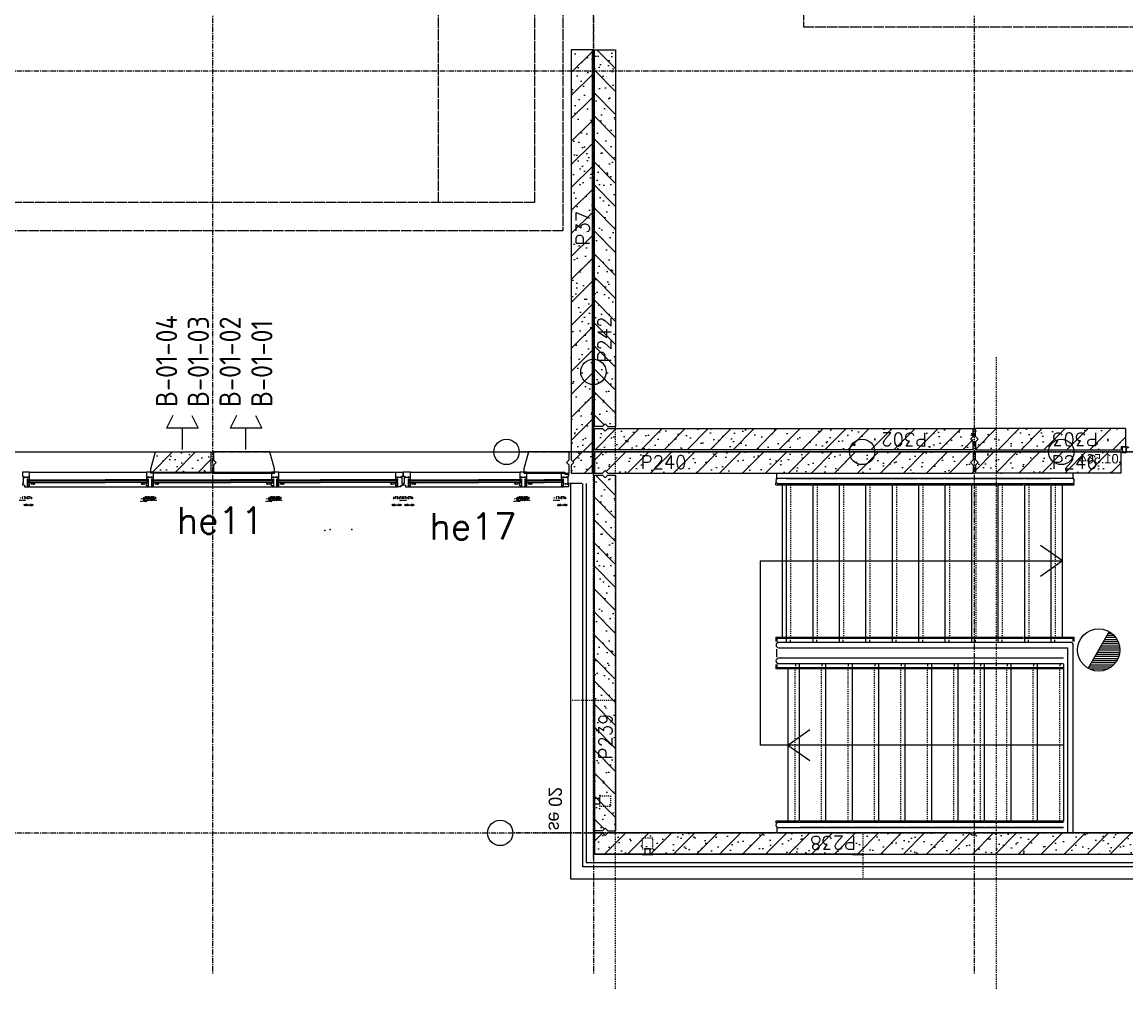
# Model space of a CAD drawing. Extents: x 0 to 1189, y 0 to 841.
# Tile 27 of 44: x 586 to 691, y 127 to 218. Entities that reach past the tile are written whole.
import ezdxf

# ---------------------------------------------------------------- set-up
doc = ezdxf.new("R2010")
doc.units = 0
doc.header["$PDSIZE"] = 2
for name, pattern in [('AUSGEZOGEN', [0]), ('B0304', [6, 5, -0.5, 0, -0.5]), ('B0402', [9.375, 6.25, -3.125]), ('DASHDOT', [25.4, 12.7, -6.35, 0, -6.35]), ('E0001', [1, 1, 0]), ('HIDDEN', [0.375, 0.25, -0.125]), ('HIDDENX2', [0.75, 0.5, -0.25])]:
    doc.linetypes.add(name, pattern=pattern)
doc.layers.get('0').update_dxf_attribs({"linetype": 'CONTINUOUS'})
for name, color, linetype in [('AB$1A---_ATTRIB', 9, 'CONTINUOUS'), ('AL$1A---_ALGEMEEN', 9, 'CONTINUOUS'), ('AT$1A---_TEKSTK', 15, 'CONTINUOUS'), ('EL65----_BEVEILIGING', 2, 'CONTINUOUS'), ('GOTEN', 3, 'CONTINUOUS'), ('STRAMIEN', 1, 'CONTINUOUS'), ('VITELCODERING', 5, 'CONTINUOUS'), ('VITELDATA', 1, 'CONTINUOUS')]:
    doc.layers.add(name, color=color, linetype=linetype)
doc.styles.add('GBB_ISOP', font='b-gbp3.shx')
doc.styles.add('GBB_ISOT', font='b-gbt3.shx')
doc.styles.add('ROMANS', font='romans.shx', dxfattribs={"height": 300})
doc.styles.get("Standard").update_dxf_attribs({"font": 'ISO'})

# ---------------------------------------------------------------- blocks, each defined once
blk = doc.blocks.new('$DAT003')
for p, q in [((3.2, 0.9), (2, 1.5)), ((2, -1.5), (2, 1.5)), ((0, 0), (2, 0)), ((3.2, -0.9), (2, -1.5))]:
    blk.add_line(p, q)
blk = doc.blocks.new('-AAFKE3')
at = {"layer": 'AL$1A---_ALGEMEEN', "color": 15, "ltscale": 2}
blk.add_lwpolyline([(0, 125), (25, 100), (0, 75)], dxfattribs=at)
blk = doc.blocks.new('-GLASA')
at = {"layer": 'AL$1A---_ALGEMEEN', "color": 15, "ltscale": 2}
for p, q in [((5, 27), (407, 27)), ((5, 27), (5, 3)), ((5, 22), (407, 22)), ((5, 7), (407, 7)), ((5, 3), (407, 3)), ((13, 22), (13, 7))]:
    blk.add_line(p, q, dxfattribs=at)
at = {"layer": 'AL$1A---_ALGEMEEN', "color": 15}
for p, q in [((17, 30), (21, 27)), ((17, 0), (21, 3))]:
    blk.add_line(p, q, dxfattribs=at)
at = {"layer": 'AL$1A---_ALGEMEEN', "color": 15, "ltscale": 2}
blk.add_lwpolyline([(5, 3), (0, 3), (5, 27), (0, 27), (5, 3)], dxfattribs=at)
at = {"layer": 'AL$1A---_ALGEMEEN'}
for p in [(0, 30), (0, 0)]:
    blk.add_point(p, dxfattribs=at)
blk = doc.blocks.new('01564')
at = {"layer": 'AL$1A---_ALGEMEEN', "color": 15, "linetype": 'AUSGEZOGEN'}
for p, q in [((0, 1.5), (0, 48.5)), ((1.5, 50), (38.5, 50)), ((1.5, 1.5), (1.5, 48.5)), ((1.5, 48.5), (38.5, 48.5)), ((40, 1.5), (1.5, 1.5)), ((58.5, 0), (1.5, 0)), ((38.5, 48.5), (38.5, 3)), ((40, 48.5), (40, 3)), ((40, 3), (58.5, 3)), ((58.5, 1.5), (40, 1.5))]:
    blk.add_line(p, q, dxfattribs=at)
for centre, start, end in [((1.5, 48.5), 90, 180), ((1.5, 1.5), 180, 270), ((38.5, 48.5), 0, 90), ((40, 3), 180, 270), ((58.5, 1.5), 0, 90), ((58.5, 1.5), 270, 0)]:
    blk.add_arc(centre, 1.5, start, end, dxfattribs=at)
blk = doc.blocks.new('XREF_B-A3-II-114')
at = {"layer": 'AL$1A---_ALGEMEEN', "ltscale": 2}
h = blk.add_hatch(dxfattribs=at)
h.set_pattern_fill('PREFB', color=8, scale=8, angle=180, style=0)
h.set_pattern_definition([(225, (75283.26, 29996.29), (108.6116, -108.6116), []), (197, (75283.26, 29996.29), (-41.26, -127.7242), [0, -130.56, -73.92, 0, -107.52]), (228, (75283.26, 29996.29), (29.465, -129.875), [0, -129.28, 0, -131.84, 0, -106.24]), (251, (75283.26, 29996.29), (76.6585, -107.621), [0, -128, 0, -768, -105.28])])
h.paths.add_polyline_path([(75263, 33596), (75063, 33596), (75063, 29721), (75088, 29696), (75063, 29671), (75063, 29596), (75263, 29596)])
at = {"layer": 'AL$1A---_ALGEMEEN'}
h = blk.add_hatch(dxfattribs=at)
h.set_pattern_fill('PREFB', color=8, scale=8, angle=270, style=0)
h.set_pattern_definition([(315, (75273.26, 33396.29), (108.6116, 108.6116), []), (287, (75273.26, 33396.29), (127.724, -41.26), [0, -130.56, -73.92, 0, -107.52]), (318, (75273.26, 33396.29), (129.875, 29.465), [0, -129.28, 0, -131.84, 0, -106.24]), (341, (75273.26, 33396.29), (107.621, 76.6585), [0, -128, 0, -768, -105.28])])
h.paths.add_polyline_path([(75283, 33596), (75283, 30036), (75358, 30036), (75383, 30061), (75408, 30036), (75483, 30036), (75483, 33596)])
h = blk.add_hatch(dxfattribs=at)
h.set_pattern_fill('PREFB', color=8, scale=8, angle=180, style=0)
h.set_pattern_definition([(225, (78873.26, 29796.29), (108.6116, -108.6116), []), (197, (78873.26, 29796.29), (-41.26, -127.7242), [0, -130.56, -73.92, 0, -107.52]), (228, (78873.26, 29796.29), (29.465, -129.875), [0, -129.28, 0, -131.84, 0, -106.24]), (251, (78873.26, 29796.29), (76.6585, -107.621), [0, -128, 0, -768, -105.28])])
h.paths.add_polyline_path([(78863, 29816), (75283, 29816), (75283, 30016), (75358, 30016), (75383, 29991), (75408, 30016), (78863, 30016)])
h = blk.add_hatch(dxfattribs=at)
h.set_pattern_fill('PREFB', color=8, scale=8, angle=360, style=0)
h.set_pattern_definition([(45, (82701.26, 29816.29), (-108.6116, 108.6116), []), (17, (82701.26, 29816.29), (41.26, 127.7242), [0, -130.56, -73.92, 0, -107.52]), (48, (82701.26, 29816.29), (-29.465, 129.875), [0, -129.28, 0, -131.84, 0, -106.24]), (71, (82701.26, 29816.29), (-76.6585, 107.621), [0, -128, 0, -768, -105.28])])
h.paths.add_polyline_path([(82605, 29896), (82648, 29896), (82648, 29816), (82723, 29816), (82748, 29841), (82773, 29816), (83005, 29816), (83005, 30016), (82605, 30016)])
h.paths.add_polyline_path([(78883, 29891), (78883, 29816), (80260, 29816), (80260, 29896), (80303, 29896), (80303, 30016), (78883, 30016), (78883, 29941), (78908, 29916)])
at = {"layer": 'AL$1A---_ALGEMEEN', "ltscale": 2}
h = blk.add_hatch(dxfattribs=at)
h.set_pattern_fill('PREFB', color=8, scale=8, angle=180, style=0)
h.set_pattern_definition([(225, (64473.26, 29796.29), (108.6116, -108.6116), []), (197, (64473.26, 29796.29), (-41.26, -127.7242), [0, -130.56, -73.92, 0, -107.52]), (228, (64473.26, 29796.29), (29.465, -129.875), [0, -129.28, 0, -131.84, 0, -106.24]), (251, (64473.26, 29796.29), (76.6585, -107.6209), [0, -128, 0, -768, -105.28])])
h.paths.add_polyline_path([(71658, 29796), (71133, 29796), (71090, 29636), (71090, 29596), (71658, 29596)])
h.paths.add_polyline_path([(68220, 29796), (67926, 29796), (67883, 29636), (67883, 29596), (68263, 29596), (68263, 29636)])
h.paths.add_polyline_path([(65013, 29796), (64488, 29796), (64488, 29596), (65056, 29596), (65056, 29636)])
at = {"layer": 'AL$1A---_ALGEMEEN'}
h = blk.add_hatch(dxfattribs=at)
h.set_pattern_fill('PREFB', color=8, scale=8, angle=180, style=0)
h.set_pattern_definition([(225, (75273.26, 29796.29), (108.6116, -108.6116), []), (197, (75273.26, 29796.29), (-41.26, -127.7242), [0, -130.56, -73.92, 0, -107.52]), (228, (75273.26, 29796.29), (29.465, -129.875), [0, -129.28, 0, -131.84, 0, -106.24]), (251, (75273.26, 29796.29), (76.6585, -107.621), [0, -128, 0, -768, -105.28])])
h.paths.add_polyline_path([(78863, 29796), (75283, 29796), (75283, 29596), (75358, 29596), (75383, 29621), (75408, 29596), (78863, 29596), (78863, 29671), (78838, 29696), (78863, 29721)])
h = blk.add_hatch(dxfattribs=at)
h.set_pattern_fill('PREFB', color=8, scale=8, angle=180, style=0)
h.set_pattern_definition([(225, (79187.26, 29796.29), (108.612, -108.612), []), (197, (79187.26, 29796.29), (-41.26, -127.724), [0, -130.56, -73.92, 0, -107.52]), (228, (79187.26, 29796.29), (29.465, -129.875), [0, -129.28, 0, -131.84, 0, -106.24]), (251, (79187.26, 29796.29), (76.659, -107.621), [0, -128, 0, -768, -105.28])])
h.paths.add_polyline_path([(80260, 29716), (80260, 29796), (78883, 29796), (78883, 29721), (78908, 29696), (78883, 29671), (78883, 29596), (80260, 29596)])
at = {"layer": 'AL$1A---_ALGEMEEN', "ltscale": 2}
h = blk.add_hatch(dxfattribs=at)
h.set_pattern_fill('PREFB', color=8, scale=8, angle=270, style=0)
h.set_pattern_definition([(315, (75273.26, 29796.29), (108.6116, 108.6116), []), (287, (75273.26, 29796.29), (127.7242, -41.26), [0, -130.56, -73.92, 0, -107.52]), (318, (75273.26, 29796.29), (129.875, 29.465), [0, -129.28, 0, -131.84, 0, -106.24]), (341, (75273.26, 29796.29), (107.621, 76.6585), [0, -128, 0, -768, -105.28])])
h.paths.add_polyline_path([(75358, 29576), (75283, 29576), (75283, 26216), (75358, 26216), (75383, 26241), (75408, 26216), (75483, 26216), (75483, 29576), (75408, 29576), (75383, 29551)])
at = {"layer": 'AL$1A---_ALGEMEEN', "linetype": 'Continuous', "ltscale": 2}
h = blk.add_hatch(dxfattribs=at)
h.set_pattern_fill('PREFB', color=8, scale=8, angle=360, style=0)
h.set_pattern_definition([(45, (75273.26, 26196.29), (-108.6116, 108.6116), []), (17, (75273.26, 26196.29), (41.26, 127.7242), [0, -130.56, -73.92, 0, -107.52]), (48, (75273.26, 26196.29), (-29.465, 129.875), [0, -129.28, 0, -131.84, 0, -106.24]), (71, (75273.26, 26196.29), (-76.6585, 107.6209), [0, -128, 0, -768, -105.28])])
h.paths.add_polyline_path([(75283, 25996), (82738, 25996), (82738, 26071), (82713, 26096), (82738, 26121), (82738, 26196), (78893, 26196), (78873, 26176), (78853, 26176), (78833, 26196), (75408, 26196), (75383, 26171), (75358, 26196), (75283, 26196)])
at = {"layer": 'AL$1A---_ALGEMEEN', "color": 8, "linetype": 'DASHDOT', "ltscale": 0.5}
for p, q in [((75273, 29552), (75273, 34607)), ((75273, 25952), (75273, 30432)), ((79539, 29796), (74572, 29796)), ((75239, 29796), (79575, 29796)), ((77718, 29796), (83413, 29796)), ((83628, 29796), (77933, 29796)), ((78833, 26196), (74512, 26196)), ((83089, 26196), (78893, 26196))]:
    blk.add_line(p, q, dxfattribs=at)
at = {"layer": 'AL$1A---_ALGEMEEN', "color": 8, "linetype": 'Continuous', "ltscale": 2}
for p, q in [((75263, 33596), (75063, 33596)), ((75063, 33596), (75063, 29721)), ((75263, 29596), (75263, 33596)), ((71090, 29636), (71133, 29796)), ((71133, 29796), (71658, 29796)), ((71658, 29796), (71658, 29596)), ((72216, 29796), (71683, 29796)), ((71683, 29796), (71683, 29721)), ((72259, 29636), (72216, 29796)), ((74659, 29796), (74616, 29636)), ((75043, 29796), (74659, 29796)), ((75043, 29721), (75043, 29796)), ((71090, 29596), (71090, 29636)), ((71683, 29671), (71683, 29596)), ((72259, 29596), (72259, 29636)), ((74616, 29636), (74616, 29596)), ((75043, 29596), (75043, 29671)), ((75063, 29721), (75088, 29696)), ((75088, 29696), (75063, 29671)), ((75063, 29671), (75063, 29596)), ((71658, 29596), (71090, 29596)), ((71683, 29596), (72259, 29596)), ((74616, 29596), (75043, 29596)), ((75063, 29596), (75263, 29596))]:
    blk.add_line(p, q, dxfattribs=at)
at = {"layer": 'AL$1A---_ALGEMEEN', "color": 8, "linetype": 'Continuous'}
for p, q in [((75283, 30036), (75283, 33596)), ((75283, 33596), (75483, 33596)), ((75483, 33596), (75483, 30036)), ((75358, 30036), (75383, 30061)), ((75383, 30061), (75408, 30036)), ((75358, 30036), (75283, 30036)), ((75283, 30016), (75358, 30016)), ((75283, 29816), (75283, 30016)), ((75383, 29991), (75358, 30016)), ((75408, 30016), (75383, 29991)), ((75408, 30036), (75483, 30036)), ((75408, 30016), (78863, 30016)), ((78863, 29941), (78863, 30016)), ((80303, 30016), (78883, 30016)), ((78883, 29941), (78883, 30016)), ((80303, 30016), (80303, 29846)), ((78838, 29916), (78863, 29941)), ((78863, 29891), (78838, 29916)), ((78863, 29816), (78863, 29891)), ((78908, 29916), (78883, 29941)), ((78883, 29891), (78908, 29916)), ((78883, 29891), (78883, 29816)), ((80260, 29846), (80303, 29846)), ((80260, 29846), (80260, 29816)), ((78863, 29816), (75283, 29816)), ((78863, 29796), (75283, 29796)), ((75283, 29796), (75283, 29596)), ((78863, 29796), (78863, 29721)), ((78883, 29816), (80260, 29816)), ((78883, 29796), (80260, 29796)), ((78883, 29721), (78883, 29796)), ((80260, 29716), (80260, 29796)), ((78863, 29721), (78838, 29696)), ((78838, 29696), (78863, 29671)), ((78863, 29671), (78863, 29596)), ((78883, 29721), (78908, 29696)), ((78908, 29696), (78883, 29671)), ((78883, 29671), (78883, 29596)), ((80260, 29596), (80260, 29716)), ((80260, 29716), (80260, 29716)), ((75283, 29596), (75358, 29596)), ((75283, 26216), (75283, 29576)), ((75283, 29576), (75358, 29576)), ((75383, 29621), (75358, 29596)), ((75383, 29551), (75358, 29576)), ((75408, 29596), (75383, 29621)), ((75408, 29576), (75383, 29551)), ((75408, 29596), (78863, 29596)), ((75408, 29576), (75483, 29576)), ((75483, 29576), (75483, 26216)), ((80260, 29596), (78883, 29596)), ((75358, 26216), (75283, 26216)), ((75358, 26216), (75383, 26241)), ((75383, 26241), (75408, 26216)), ((75408, 26216), (75483, 26216)), ((78853, 26176), (78833, 26196)), ((78893, 26196), (78873, 26176)), ((78873, 26176), (78853, 26176))]:
    blk.add_line(p, q, dxfattribs=at)
at = {"layer": 'AL$1A---_ALGEMEEN', "color": 8, "linetype": 'DASHDOT'}
for p, q in [((75483, 24722), (75483, 30694)), ((79083, 24722), (79083, 30694)), ((74717, 29796), (83705, 29796)), ((74717, 26196), (83705, 26196))]:
    blk.add_line(p, q, dxfattribs=at)
at = {"layer": 'AL$1A---_ALGEMEEN', "color": 8, "ltscale": 2}
for p, q in [((64488, 29796), (71658, 29796)), ((72217, 29796), (74659, 29796)), ((69943, 29606), (69876, 29606)), ((69876, 29606), (69876, 29566)), ((69876, 29566), (69885, 29566)), ((69885, 29566), (69885, 29497)), ((69926, 29467), (69926, 29534)), ((69926, 29534), (69943, 29534)), ((69943, 29606), (71048, 29606)), ((69943, 29534), (69943, 29606)), ((70332, 29531), (70658, 29531)), ((70332, 29526), (70658, 29526)), ((71115, 29606), (71048, 29606)), ((71048, 29606), (71048, 29576)), ((71048, 29576), (71048, 29534)), ((71048, 29534), (71065, 29534)), ((71065, 29534), (71065, 29467)), ((71098, 29534), (71115, 29534)), ((71098, 29467), (71098, 29534)), ((71115, 29606), (72232, 29606)), ((71115, 29534), (71115, 29606)), ((71504, 29531), (71842, 29531)), ((71504, 29526), (71842, 29526)), ((72299, 29606), (72232, 29606)), ((72232, 29606), (72232, 29576)), ((72232, 29576), (72232, 29534)), ((72232, 29534), (72249, 29534)), ((72249, 29534), (72249, 29467)), ((72282, 29534), (72299, 29534)), ((72282, 29467), (72282, 29534)), ((72299, 29606), (73405, 29606)), ((72299, 29534), (72299, 29606)), ((73015, 29531), (72689, 29531)), ((73015, 29526), (72689, 29526)), ((73405, 29534), (73405, 29606)), ((73405, 29606), (73472, 29606)), ((73422, 29534), (73405, 29534)), ((73422, 29467), (73422, 29534)), ((73472, 29566), (73463, 29566)), ((73463, 29566), (73463, 29497)), ((73472, 29606), (73472, 29566)), ((73543, 29606), (73476, 29606)), ((73476, 29606), (73476, 29566)), ((73476, 29566), (73485, 29566)), ((73485, 29566), (73485, 29497)), ((73526, 29467), (73526, 29534)), ((73526, 29534), (73543, 29534)), ((73543, 29606), (74577, 29606)), ((73543, 29534), (73543, 29606)), ((73932, 29531), (74187, 29531)), ((73932, 29526), (74187, 29526)), ((74644, 29606), (74577, 29606)), ((74577, 29606), (74577, 29576)), ((74577, 29576), (74577, 29534)), ((74577, 29534), (74594, 29534)), ((74594, 29534), (74594, 29467)), ((74627, 29534), (74644, 29534)), ((74627, 29467), (74627, 29534)), ((74632, 29531), (74808, 29531)), ((74632, 29531), (74632, 29507)), ((74632, 29526), (74808, 29526)), ((74640, 29526), (74640, 29511)), ((74644, 29606), (74972, 29606)), ((74644, 29534), (74644, 29606)), ((74984, 29531), (74808, 29531)), ((74984, 29526), (74808, 29526)), ((74976, 29526), (74976, 29511)), ((74984, 29531), (74984, 29507)), ((69885, 29497), (69876, 29497)), ((69876, 29497), (69876, 29482)), ((69896, 29482), (69876, 29482)), ((69896, 29482), (69896, 29467)), ((69896, 29467), (69926, 29467)), ((69926, 29467), (71065, 29467)), ((70332, 29511), (70658, 29511)), ((70332, 29507), (70658, 29507)), ((71065, 29467), (71091, 29467)), ((71091, 29467), (71091, 29467)), ((71091, 29467), (71098, 29467)), ((71098, 29467), (72249, 29467)), ((71504, 29511), (71842, 29511)), ((71504, 29507), (71842, 29507)), ((72249, 29467), (72275, 29467)), ((72275, 29467), (72275, 29467)), ((72275, 29467), (72282, 29467)), ((72282, 29467), (73422, 29467)), ((73015, 29511), (72689, 29511)), ((73015, 29507), (72689, 29507)), ((73452, 29467), (73422, 29467)), ((73452, 29482), (73452, 29467)), ((73452, 29482), (73472, 29482)), ((73463, 29497), (73472, 29497)), ((73472, 29497), (73472, 29482)), ((73485, 29497), (73476, 29497)), ((73476, 29497), (73476, 29482)), ((73496, 29482), (73476, 29482)), ((73496, 29482), (73496, 29467)), ((73496, 29467), (73526, 29467)), ((73526, 29467), (74594, 29467)), ((73932, 29511), (74187, 29511)), ((73932, 29507), (74187, 29507)), ((74594, 29467), (74620, 29467)), ((74620, 29467), (74620, 29467)), ((74620, 29467), (74627, 29467)), ((74627, 29467), (74989, 29467)), ((74632, 29511), (74808, 29511)), ((74632, 29507), (74808, 29507)), ((74984, 29511), (74808, 29511)), ((74984, 29507), (74808, 29507)), ((75163, 29497), (75048, 29497)), ((75058, 29497), (75058, 25761)), ((75173, 25876), (75173, 29497)), ((75203, 29497), (75203, 25916)), ((75278, 27346), (75278, 27446)), ((75278, 27446), (75283, 27446)), ((75283, 27446), (75283, 27346)), ((75283, 27346), (75278, 27346)), ((75278, 27346), (75278, 25991)), ((75283, 27346), (75283, 25996)), ((75283, 26546), (75278, 26546)), ((75278, 26546), (75278, 26446)), ((75283, 26446), (75283, 26546)), ((75333, 26521), (75283, 26521)), ((75283, 26521), (75283, 26471)), ((75333, 26471), (75333, 26521)), ((75278, 26446), (75283, 26446)), ((75283, 26471), (75333, 26471)), ((77722, 25991), (75278, 25991)), ((77722, 25996), (75283, 25996)), ((75833, 25996), (75733, 25996)), ((75733, 25996), (75733, 25991)), ((75733, 25991), (75833, 25991)), ((75808, 26046), (75758, 26046)), ((75758, 26046), (75758, 25996)), ((75808, 25996), (75808, 26046)), ((75833, 25991), (75833, 25996)), ((77822, 25996), (77722, 25996)), ((77722, 25996), (77722, 25991)), ((77722, 25991), (77822, 25991)), ((77822, 25991), (77822, 25996)), ((87206, 25876), (75173, 25876)), ((75203, 25916), (87205, 25916)), ((75058, 25761), (87206, 25761))]:
    blk.add_line(p, q, dxfattribs=at)
at = {"layer": 'AL$1A---_ALGEMEEN', "color": 8}
for p, q in [((74644, 29534), (74648, 29531)), ((74972, 29534), (74967, 29531)), ((76998, 29546), (77008, 29546)), ((77008, 29546), (77008, 29596)), ((79793, 29546), (77023, 29546)), ((77099, 29546), (77339, 29546)), ((77349, 29546), (77589, 29546)), ((77599, 29546), (77839, 29546)), ((77849, 29546), (78089, 29546)), ((78099, 29546), (78339, 29546)), ((78349, 29546), (78589, 29546)), ((78599, 29546), (78839, 29546)), ((78849, 29546), (79089, 29546)), ((79099, 29546), (79339, 29546)), ((79349, 29546), (79589, 29546)), ((79808, 29546), (79808, 29596)), ((79808, 29546), (79818, 29546)), ((74644, 29504), (74648, 29507)), ((74972, 29504), (74967, 29507)), ((76998, 29486), (76998, 29504)), ((76998, 29486), (77089, 29486)), ((77023, 29496), (79793, 29496)), ((77061, 28046), (77061, 29486)), ((77099, 29496), (77339, 29496)), ((77099, 28006), (77099, 29486)), ((77099, 28006), (77099, 29486)), ((77099, 29486), (77339, 29486)), ((77349, 29496), (77589, 29496)), ((77349, 28006), (77349, 29486)), ((77349, 29486), (77589, 29486)), ((77599, 29496), (77839, 29496)), ((77599, 28006), (77599, 29486)), ((77599, 29486), (77839, 29486)), ((77849, 29496), (78089, 29496)), ((77849, 28006), (77849, 29486)), ((77849, 29486), (78089, 29486)), ((78099, 29496), (78339, 29496)), ((78099, 28006), (78099, 29486)), ((78099, 29486), (78339, 29486)), ((78349, 29496), (78589, 29496)), ((78349, 28006), (78349, 29486)), ((78349, 29486), (78589, 29486)), ((78599, 29496), (78839, 29496)), ((78599, 28006), (78599, 29486)), ((78599, 29486), (78839, 29486)), ((78849, 29496), (79089, 29496)), ((78849, 28006), (78849, 29486)), ((78849, 29486), (79089, 29486)), ((79099, 29496), (79339, 29496)), ((79099, 28006), (79099, 29486)), ((79099, 29486), (79339, 29486)), ((79349, 29496), (79589, 29496)), ((79349, 28006), (79349, 29486)), ((79349, 29486), (79589, 29486)), ((79599, 28006), (79599, 29486)), ((79599, 29486), (79818, 29486)), ((79705, 28046), (79705, 29486)), ((79818, 29486), (79818, 29496)), ((79705, 28766), (79498, 28912)), ((76849, 28766), (79705, 28766)), ((76849, 28766), (76849, 27026)), ((79705, 28766), (79498, 28620)), ((76998, 28046), (77089, 28046)), ((76998, 28046), (76998, 28006)), ((77008, 28036), (77089, 28036)), ((77008, 28036), (77008, 28006)), ((79783, 27996), (77024, 27996)), ((77099, 28046), (77339, 28046)), ((77099, 28036), (77339, 28036)), ((77349, 28046), (77589, 28046)), ((77349, 28036), (77589, 28036)), ((77599, 28046), (77839, 28046)), ((77599, 28036), (77839, 28036)), ((77849, 28046), (78089, 28046)), ((77849, 28036), (78089, 28036)), ((78099, 28046), (78339, 28046)), ((78099, 28036), (78339, 28036)), ((78349, 28046), (78589, 28046)), ((78349, 28036), (78589, 28036)), ((78599, 28046), (78839, 28046)), ((78599, 28036), (78839, 28036)), ((78849, 28046), (79089, 28046)), ((78849, 28036), (79089, 28036)), ((79099, 28046), (79339, 28046)), ((79099, 28036), (79339, 28036)), ((79349, 28046), (79589, 28046)), ((79349, 28036), (79589, 28036)), ((79599, 28046), (79818, 28046)), ((79599, 28036), (79808, 28036)), ((79808, 28006), (79808, 28036)), ((79808, 26196), (79808, 27971)), ((79818, 28006), (79818, 28046)), ((77008, 27856), (77008, 27933)), ((77024, 27946), (79758, 27946)), ((79758, 26196), (79758, 27946)), ((76998, 27786), (76998, 27746)), ((77008, 27786), (77008, 27756)), ((77217, 27756), (77008, 27756)), ((79717, 27846), (77023, 27846)), ((77023, 27796), (79717, 27796)), ((77217, 27786), (77217, 26306)), ((77467, 27756), (77227, 27756)), ((77467, 27786), (77467, 26306)), ((77717, 27756), (77477, 27756)), ((77717, 27786), (77717, 26306)), ((77967, 27756), (77727, 27756)), ((77967, 27786), (77967, 26306)), ((78217, 27756), (77977, 27756)), ((78217, 27786), (78217, 26306)), ((78467, 27756), (78227, 27756)), ((78467, 27786), (78467, 26306)), ((78717, 27756), (78477, 27756)), ((78717, 27786), (78717, 26306)), ((78967, 27756), (78727, 27756)), ((78967, 27786), (78967, 26306)), ((79217, 27756), (78977, 27756)), ((79217, 27786), (79217, 26306)), ((79467, 27756), (79227, 27756)), ((79467, 27786), (79467, 26306)), ((79717, 27756), (79477, 27756)), ((79717, 27786), (79717, 26306)), ((79717, 27786), (79717, 26306)), ((77217, 27746), (76998, 27746)), ((77111, 27746), (77111, 26306)), ((77467, 27746), (77227, 27746)), ((77717, 27746), (77477, 27746)), ((77967, 27746), (77727, 27746)), ((78217, 27746), (77977, 27746)), ((78467, 27746), (78227, 27746)), ((78717, 27746), (78477, 27746)), ((78967, 27746), (78727, 27746)), ((79217, 27746), (78977, 27746)), ((79467, 27746), (79227, 27746)), ((79717, 27746), (79477, 27746)), ((77111, 27026), (77318, 27172)), ((77680, 27026), (76849, 27026)), ((79717, 27026), (77111, 27026)), ((77111, 27026), (77318, 26880)), ((77217, 26306), (76998, 26306)), ((76998, 26306), (76998, 26290)), ((79717, 26296), (77023, 26296)), ((77467, 26306), (77227, 26306)), ((77467, 26296), (77227, 26296)), ((77717, 26306), (77477, 26306)), ((77717, 26296), (77477, 26296)), ((77967, 26306), (77727, 26306)), ((77967, 26296), (77727, 26296)), ((78217, 26306), (77977, 26306)), ((78217, 26296), (77977, 26296)), ((78467, 26306), (78227, 26306)), ((78467, 26296), (78227, 26296)), ((78717, 26306), (78477, 26306)), ((78717, 26296), (78477, 26296)), ((78967, 26306), (78727, 26306)), ((78967, 26296), (78727, 26296)), ((79217, 26306), (78977, 26306)), ((79217, 26296), (78977, 26296)), ((79467, 26306), (79227, 26306)), ((79467, 26296), (79227, 26296)), ((79717, 26306), (79477, 26306)), ((79717, 26296), (79477, 26296)), ((77008, 26246), (77008, 26196)), ((77008, 26246), (77008, 26196)), ((77023, 26246), (79717, 26246)), ((77467, 26246), (77227, 26246)), ((77717, 26246), (77477, 26246)), ((77967, 26246), (77727, 26246)), ((78217, 26246), (77977, 26246)), ((78467, 26246), (78227, 26246)), ((78717, 26246), (78477, 26246)), ((78967, 26246), (78727, 26246)), ((79217, 26246), (78977, 26246)), ((79467, 26246), (79227, 26246)), ((79717, 26246), (79477, 26246))]:
    blk.add_line(p, q, dxfattribs=at)
at = {"layer": 'AL$1A---_ALGEMEEN', "color": 8, "linetype": 'B0402', "ltscale": 0.1}
for p, q in [((77137, 29486), (77137, 28046)), ((77387, 29486), (77387, 28046)), ((77637, 29486), (77637, 28046)), ((77887, 29486), (77887, 28046)), ((78137, 29486), (78137, 28046)), ((78387, 29486), (78387, 28046)), ((78637, 29486), (78637, 28046)), ((78887, 29486), (78887, 28046)), ((79137, 29486), (79137, 28046)), ((79387, 29486), (79387, 28046)), ((79637, 29486), (79637, 28046)), ((77180, 26306), (77180, 27746)), ((77430, 26306), (77430, 27746)), ((77680, 26306), (77680, 27746)), ((77930, 26306), (77930, 27746)), ((78180, 26306), (78180, 27746)), ((78430, 26306), (78430, 27746)), ((78680, 26306), (78680, 27746)), ((78930, 26306), (78930, 27746)), ((79180, 26306), (79180, 27746)), ((79430, 26306), (79430, 27746)), ((79680, 26306), (79680, 27746))]:
    blk.add_line(p, q, dxfattribs=at)
at = {"layer": 'AL$1A---_ALGEMEEN', "color": 8, "linetype": 'B0402', "ltscale": 0.05}
for p, q in [((77135, 28006), (77135, 28046)), ((77385, 28006), (77385, 28046)), ((77635, 28006), (77635, 28046)), ((77885, 28006), (77885, 28046)), ((78135, 28006), (78135, 28046)), ((78385, 28006), (78385, 28046)), ((78635, 28006), (78635, 28046)), ((78885, 28006), (78885, 28046)), ((79135, 28006), (79135, 28046)), ((79385, 28006), (79385, 28046)), ((79635, 28006), (79635, 28046)), ((77182, 27786), (77182, 27746)), ((77432, 27786), (77432, 27746)), ((77682, 27786), (77682, 27746)), ((77932, 27786), (77932, 27746)), ((78182, 27786), (78182, 27746)), ((78432, 27786), (78432, 27746)), ((78682, 27786), (78682, 27746)), ((78932, 27786), (78932, 27746)), ((79182, 27786), (79182, 27746)), ((79432, 27786), (79432, 27746)), ((79682, 27786), (79682, 27746))]:
    blk.add_line(p, q, dxfattribs=at)
at = {"layer": 'AL$1A---_ALGEMEEN', "color": 8, "linetype": 'HIDDENX2'}
for p, q in [((75483, 27446), (75063, 27446)), ((77822, 25776), (77822, 26196))]:
    blk.add_line(p, q, dxfattribs=at)
at = {"layer": 'AL$1A---_ALGEMEEN', "color": 8, "linetype": 'HIDDEN', "ltscale": 0.1}
for p, q in [((75333, 26446), (75333, 26546)), ((75333, 26546), (75433, 26546)), ((75433, 26546), (75433, 26446)), ((75433, 26446), (75333, 26446)), ((75833, 26146), (75733, 26146)), ((75733, 26146), (75733, 26046)), ((75833, 26046), (75833, 26146)), ((75733, 26046), (75833, 26046))]:
    blk.add_line(p, q, dxfattribs=at)
at = {"layer": 'AL$1A---_ALGEMEEN', "color": 8}
for points in [[(79639, 32310), (79639, 32310), (79639, 32310), (79639, 32310), (79639, 32310), (79639, 32310), (79639, 32310)], [(79978, 28217), (79978, 28217), (79978, 28217), (79978, 28217), (79978, 28217), (79978, 28217), (79978, 28217)], [(76839, 27326), (76839, 27326), (76839, 27326), (76839, 27326), (76839, 27326), (76839, 27326), (76839, 27326)]]:
    blk.add_lwpolyline(points, dxfattribs=at)
at = {"layer": 'AL$1A---_ALGEMEEN', "color": 8, "ltscale": 2}
for points in [[(71683, 29671), (71708, 29696), (71683, 29721)], [(75043, 29671), (75018, 29696), (75043, 29721)], [(74632, 29507), (74627, 29507), (74632, 29531), (74627, 29531), (74632, 29507)], [(74984, 29507), (74989, 29507), (74984, 29531), (74989, 29531), (74984, 29507)]]:
    blk.add_lwpolyline(points, dxfattribs=at)
blk.add_lwpolyline([(75039, 29566), (75030, 29566), (75030, 29497), (75039, 29497), (75039, 29467), (74989, 29467), (74989, 29534), (74972, 29534), (74972, 29606), (75002, 29606), (75002, 29586), (75039, 29586)], close=True, dxfattribs=at)
at = {"layer": 'AL$1A---_ALGEMEEN', "color": 8}
for points in [[(69926, 29477), (69943, 29477), (69943, 29504), (69926, 29504)], [(71065, 29477), (71048, 29477), (71048, 29504), (71065, 29504)], [(71098, 29477), (71115, 29477), (71115, 29504), (71098, 29504)], [(72249, 29477), (72232, 29477), (72232, 29504), (72249, 29504)], [(72283, 29477), (72300, 29477), (72300, 29504), (72283, 29504)], [(73422, 29477), (73405, 29477), (73405, 29504), (73422, 29504)], [(73526, 29477), (73543, 29477), (73543, 29504), (73526, 29504)], [(73526, 29477), (73543, 29477), (73543, 29504), (73526, 29504)], [(74594, 29477), (74577, 29477), (74577, 29504), (74594, 29504)], [(74627, 29477), (74644, 29477), (74644, 29504), (74627, 29504)], [(74972, 29477), (74989, 29477), (74989, 29504), (74972, 29504)]]:
    blk.add_lwpolyline(points, close=True, dxfattribs=at)
at = {"layer": 'AL$1A---_ALGEMEEN', "color": 8, "linetype": 'Continuous'}
for points in [[(75358, 26196), (75283, 26196), (75283, 25996), (82738, 25996), (82738, 26071)], [(78833, 26196), (75408, 26196)], [(82738, 26121), (82738, 26196), (78893, 26196)]]:
    blk.add_lwpolyline(points, dxfattribs=at)
at = {"layer": 'AL$1A---_ALGEMEEN', "color": 8, "linetype": 'Continuous', "ltscale": 2}
for centre in [(75273, 30552), (74452, 29796), (77813, 29796), (79695, 29796), (74392, 26196)]:
    blk.add_circle(centre, 120, dxfattribs=at)
at = {"layer": 'AL$1A---_ALGEMEEN', "color": 8}
for centre, start, end in [((77023, 29521), 90, 270), ((79793, 29521), 270, 90), ((77024, 27971), 90, 270), ((79783, 27971), 0, 90), ((77023, 27821), 90, 270), ((77023, 26271), 90, 270)]:
    blk.add_arc(centre, 25, start, end, dxfattribs=at)
at = {"layer": 'AL$1A---_ALGEMEEN', "color": 8, "linetype": 'Continuous', "ltscale": 2}
for p in [(75273, 33396), (75273, 29796), (75273, 29796), (75273, 29796), (75273, 29796), (78873, 29796), (78873, 29796), (78873, 29796), (78873, 29796), (75273, 26196), (75273, 26196), (78863, 26196)]:
    blk.add_point(p, dxfattribs=at)
at = {"layer": 'AL$1A---_ALGEMEEN', "color": 8}
for p in [(74627, 29534), (74627, 29504), (74989, 29504)]:
    blk.add_point(p, dxfattribs=at)
at = {"layer": 'AL$1A---_ALGEMEEN', "color": 8, "ltscale": 2}
for p in [(72735, 29054), (72785, 29064), (72785, 29064), (72990, 29064)]:
    blk.add_point(p, dxfattribs=at)
at = {"layer": 'STRAMIEN', "color": 8, "linetype": 'B0304', "ltscale": 10}
for p, q in [((71673, 85496), (71673, 24869)), ((75273, 85496), (75273, 24869)), ((78873, 85496), (78873, 24869)), ((21023, 33396), (107938, 33396)), ((21023, 29796), (107938, 29796)), ((21023, 26196), (107938, 26196))]:
    blk.add_line(p, q, dxfattribs=at)
at = {"layer": 'AL$1A---_ALGEMEEN', "color": 8, "ltscale": 2, "extrusion": (0, 0, -1), "zscale": -1, "rotation": 180}
blk.add_blockref('01564', (-80270, 29841), dxfattribs=at)
at = {"layer": 'AL$1A---_ALGEMEEN', "color": 8, "ltscale": 2}
for p in [(69926, 29504), (71098, 29504), (72283, 29504), (73526, 29504)]:
    blk.add_blockref('-GLASA', p, dxfattribs=at)
at = {"layer": 'AL$1A---_ALGEMEEN', "color": 8, "ltscale": 2, "xscale": -1}
for p in [(71065, 29504), (72249, 29504), (73422, 29504), (74594, 29504)]:
    blk.add_blockref('-GLASA', p, dxfattribs=at)
at = {"layer": 'AL$1A---_ALGEMEEN', "color": 8, "linetype": 'Continuous', "rotation": 270}
blk.add_blockref('-AAFKE3', (75283, 26196), dxfattribs=at)
at = {"layer": 'AB$1A---_ATTRIB', "color": 8, "linetype": 'Continuous', "style": 'ROMANS'}
for tag, p, height in [('RUIMTENUMMER', (87442, 75784), 200), ('PEILMAAT', (87388, 75527), 150), ('RUIMTENUMMER', (26337, 75275), 200), ('PEILMAAT', (26282, 75018), 150), ('RUIMTENUMMER', (28654, 73979), 200), ('PEILMAAT', (28600, 73722), 150), ('RUIMTENUMMER', (26337, 72872), 200), ('PEILMAAT', (26282, 72614), 150), ('RUIMTENUMMER', (87442, 71085), 200), ('PEILMAAT', (87388, 70827), 150), ('RUIMTENUMMER', (26601, 70494), 200), ('RUIMTENUMMER', (44704, 70494), 200), ('RUIMTENUMMER', (63062, 70494), 200), ('PEILMAAT', (26547, 70236), 150), ('PEILMAAT', (44650, 70236), 150), ('PEILMAAT', (63008, 70236), 150), ('RUIMTENUMMER', (25709, 68386), 200), ('PEILMAAT', (25654, 68128), 150), ('RUIMTENUMMER', (87442, 66868), 200), ('PEILMAAT', (87388, 66611), 150), ('RUIMTENUMMER', (86686, 65335), 200), ('RUIMTENUMMER', (28777, 65054), 200), ('RUIMTENUMMER', (78665, 65032), 200), ('PEILMAAT', (86631, 65078), 150), ('PEILMAAT', (28722, 64796), 150), ('PEILMAAT', (78611, 64774), 150), ('RUIMTENUMMER', (94007, 64082), 200), ('RUIMTENUMMER', (76130, 63992), 200), ('RUIMTENUMMER', (81543, 63992), 200), ('PEILMAAT', (93953, 63824), 150), ('PEILMAAT', (76076, 63734), 150), ('PEILMAAT', (81488, 63734), 150), ('RUIMTENUMMER', (84341, 63737), 200), ('RUIMTENUMMER', (87793, 63737), 200), ('PEILMAAT', (84286, 63479), 150), ('PEILMAAT', (87738, 63479), 150), ('RUIMTENUMMER', (91439, 63158), 200), ('RUIMTENUMMER', (28777, 63059), 200), ('RUIMTENUMMER', (78665, 63062), 200), ('PEILMAAT', (91385, 62901), 150), ('PEILMAAT', (28722, 62801), 150), ('PEILMAAT', (78611, 62805), 150), ('RUIMTENUMMER', (84600, 60368), 200), ('PEILMAAT', (84546, 60111), 150), ('RUIMTENUMMER', (76130, 53241), 200), ('RUIMTENUMMER', (84607, 53241), 200), ('RUIMTENUMMER', (30604, 53028), 200), ('RUIMTENUMMER', (54379, 53028), 200), ('PEILMAAT', (76076, 52984), 150), ('PEILMAAT', (84553, 52984), 150), ('PEILMAAT', (30550, 52771), 150), ('PEILMAAT', (54325, 52771), 150), ('RUIMTENUMMER', (93702, 49263), 200), ('PEILMAAT', (93647, 49005), 150), ('RUIMTENUMMER', (84528, 46579), 200), ('PEILMAAT', (84474, 46322), 150), ('RUIMTENUMMER', (78360, 43177), 200), ('RUIMTENUMMER', (81571, 43181), 200), ('RUIMTENUMMER', (26316, 42849), 200), ('PEILMAAT', (78306, 42920), 150), ('PEILMAAT', (81517, 42924), 150), ('PEILMAAT', (26262, 42592), 150), ('RUIMTENUMMER', (28812, 41377), 200), ('PEILMAAT', (28757, 41119), 150), ('RUIMTENUMMER', (26316, 40511), 200), ('PEILMAAT', (26262, 40253), 150), ('RUIMTENUMMER', (84742, 39845), 200), ('PEILMAAT', (84687, 39588), 150), ('RUIMTENUMMER', (76067, 38649), 200), ('PEILMAAT', (76012, 38391), 150), ('RUIMTENUMMER', (79485, 38210), 200), ('RUIMTENUMMER', (81709, 38210), 200), ('RUIMTENUMMER', (26547, 38136), 200), ('PEILMAAT', (79430, 37952), 150), ('PEILMAAT', (81654, 37952), 150), ('PEILMAAT', (26493, 37878), 150), ('RUIMTENUMMER', (44826, 37734), 200), ('RUIMTENUMMER', (62880, 37734), 200), ('PEILMAAT', (44772, 37477), 150), ('PEILMAAT', (62825, 37477), 150), ('RUIMTENUMMER', (80669, 36367), 200), ('RUIMTENUMMER', (25342, 36256), 200), ('PEILMAAT', (80614, 36109), 150), ('PEILMAAT', (25288, 35999), 150), ('RUIMTENUMMER', (91184, 35271), 200), ('RUIMTENUMMER', (98529, 35271), 200), ('PEILMAAT', (91129, 35013), 150), ('PEILMAAT', (98475, 35013), 150), ('RUIMTENUMMER', (28777, 32678), 200), ('RUIMTENUMMER', (80669, 32690), 200), ('PEILMAAT', (28723, 32420), 150), ('PEILMAAT', (80614, 32433), 150), ('RUIMTENUMMER', (28777, 30449), 200), ('PEILMAAT', (28723, 30192), 150), ('RUIMTENUMMER', (81104, 27867), 200), ('RUIMTENUMMER', (83871, 27864), 200), ('PEILMAAT', (81049, 27610), 150), ('PEILMAAT', (83817, 27607), 150)]:
    blk.add_attdef(tag, p, '', height=height, dxfattribs=at)
for tag, p, height in [('RUIMTENUMMER', (25294, 72567), 200), ('PEILMAAT', (25552, 72512), 150), ('RUIMTENUMMER', (25280, 40147), 200), ('PEILMAAT', (25537, 40093), 150)]:
    blk.add_attdef(tag, p, '', height=height, rotation=90, dxfattribs=at)
at = {"layer": 'AT$1A---_TEKSTK', "color": 8, "ltscale": 2, "style": 'ROMANS'}
for s, rotation, p in [('P37', 90, (75235, 31746)), ('P242', 90, (75441, 30641)), ('P302', 180, (78428, 29976)), ('P303', 180, (80043, 29977)), ('P239', 90, (75449, 26891)), ('P238', 180, (77756, 26165))]:
    blk.add_text(s, height=125, rotation=rotation, dxfattribs=at).set_placement(p)
for s, height, p in [('P240', 125, (75719, 29637)), ('P246', 125, (79603, 29636)), ('67x139', 10, (69885, 29550)), ('67x139', 10, (71057, 29550)), ('67x139', 10, (72241, 29550)), ('67x139', 10, (73485, 29550)), ('67x139', 10, (74586, 29550)), ('17x27', 10, (69953, 29488)), ('17x27', 10, (71125, 29488)), ('17x27', 10, (72310, 29488)), ('17x27', 10, (73553, 29488)), ('17x27', 10, (73553, 29488)), ('17x27', 10, (74654, 29488)), ('17x27', 10, (74999, 29488)), ('buiten kozijn', 7, (69847, 29337)), ('-17x27a', 20, (69847, 29354)), ('buiten kozijn', 7, (70992, 29327)), ('-67x139d', 20, (70992, 29344)), ('buiten kozijn', 7, (71019, 29337)), ('-17x27a', 20, (71019, 29354)), ('-67x139d', 20, (72176, 29344)), ('buiten kozijn', 7, (72176, 29327)), ('buiten kozijn', 7, (72204, 29337)), ('-17x27a', 20, (72204, 29354)), ('buiten kozijn', 7, (73447, 29337)), ('buiten kozijn', 7, (73447, 29337)), ('-17x27a', 20, (73447, 29354)), ('-17x27a', 20, (73447, 29354)), ('buiten kozijn', 7, (74521, 29327)), ('-67x139d', 20, (74521, 29344)), ('buiten kozijn', 7, (74548, 29337)), ('-17x27a', 20, (74548, 29354)), ('buiten kozijn', 7, (74893, 29337)), ('-17x27a', 20, (74893, 29354)), ('167x139f', 15, (69885, 29286)), ('he11', 250, (71333, 29023)), ('167x139f', 15, (73485, 29286)), ('he17', 250, (73721, 28967))]:
    blk.add_text(s, height=height, dxfattribs=at).set_placement(p)
at = {"layer": 'AT$1A---_TEKSTK', "color": 8, "ltscale": 2, "text_generation_flag": 4}
for s, height, rotation, style, oblique, p in [('01.564', 90, 180, 'GBB_ISOP', -180, (80237, 29687)), ('67x139', 10, 180, 'ROMANS', 180, (73463, 29550)), ('67x139', 10, 180, 'ROMANS', 180, (75030, 29550)), ('17x27', 10, 180, 'ROMANS', 180, (71038, 29488)), ('17x27', 10, 180, 'ROMANS', 180, (72222, 29488)), ('17x27', 10, 180, 'ROMANS', 180, (73395, 29488)), ('17x27', 10, 180, 'ROMANS', 180, (74567, 29488)), ('-17x27a', 20, 180, 'ROMANS', 180, (71144, 29354)), ('buiten kozijn', 7, 180, 'ROMANS', 180, (71144, 29337)), ('-17x27a', 20, 180, 'ROMANS', 180, (72328, 29354)), ('buiten kozijn', 7, 180, 'ROMANS', 180, (72328, 29337)), ('-17x27a', 20, 180, 'ROMANS', 180, (73501, 29354)), ('buiten kozijn', 7, 180, 'ROMANS', 180, (73501, 29337)), ('-17x27a', 20, 180, 'ROMANS', 180, (74673, 29354)), ('buiten kozijn', 7, 180, 'ROMANS', 180, (74673, 29337)), ('167x139f', 15, 180, 'ROMANS', 180, (73463, 29286)), ('167x139e', 15, 180, 'ROMANS', 180, (75030, 29286)), ('se 02', 125, 90, 'GBB_ISOT', -180, (74850, 26221))]:
    blk.add_text(s, height=height, rotation=rotation, dxfattribs=dict(at, style=style, oblique=oblique)).set_placement(p)
blk = doc.blocks.new('ESDRM')
blk.add_line((1, 1.73), (-1, -1.73))
at = {"color": 0}
for p, q in [((0.69, 1.2), (1.6, 1.2)), ((0.81, 1.4), (1.43, 1.4)), ((0.92, 1.6), (1.2, 1.6)), ((0, 0), (2, 0)), ((0.12, 0.2), (1.99, 0.2)), ((0.23, 0.4), (1.96, 0.4)), ((0.35, 0.6), (1.91, 0.6)), ((0.46, 0.8), (1.83, 0.8)), ((0.58, 1), (1.73, 1)), ((-0.58, -1), (1.73, -1)), ((-0.46, -0.8), (1.83, -0.8)), ((-0.35, -0.6), (1.91, -0.6)), ((-0.23, -0.4), (1.96, -0.4)), ((-0.12, -0.2), (1.99, -0.2)), ((-0.92, -1.6), (1.2, -1.6)), ((-0.87, -1.8), (0.87, -1.8)), ((-0.81, -1.4), (1.43, -1.4)), ((-0.69, -1.2), (1.6, -1.2))]:
    blk.add_line(p, q, dxfattribs=at)
blk.add_circle((0, 0), 2)
blk.add_attdef('GROEPSNUMMER', (3.22, -1.28), '', height=2.5)

msp = doc.modelspace()

# ---------------------------------------------------------------- linework, layer by layer
at = {"layer": 'GOTEN', "linetype": 'E0001'}
for p, q in [((660.2, 288.82), (660.2, 217.92)), ((634.76, 239.71), (634.76, 201.35)), ((637.46, 239.71), (637.46, 198.65)), ((660.2, 217.92), (716.57, 217.92)), ((634.76, 201.35), (494.7, 201.35)), ((637.46, 198.65), (176.52, 198.65))]:
    msp.add_line(p, q, dxfattribs=at)
at = {"layer": 'GOTEN', "color": 4, "linetype": 'E0001'}
msp.add_line((625.67, 239.71), (625.67, 201.35), dxfattribs=at)

# ---------------------------------------------------------------- block references
at = {"xscale": 0.01, "yscale": 0.01, "zscale": 0.01}
msp.add_blockref('XREF_B-A3-II-114', (-112.39, -120.19), dxfattribs=at)
at = {"layer": 'EL65----_BEVEILIGING', "linetype": 'E0001'}
msp.add_blockref('ESDRM', (688.09, 159.06), dxfattribs=at)
at = {"layer": 'VITELDATA', "rotation": 90}
for p in [(601.5, 178), (607.5, 178)]:
    msp.add_blockref('$DAT003', p, dxfattribs=at)

# ---------------------------------------------------------------- texts
at = {"layer": 'VITELCODERING'}
for s, p in [('B-01-04', (601, 182)), ('B-01-03', (604, 182)), ('B-01-02', (607, 182)), ('B-01-01', (610, 182))]:
    msp.add_text(s, height=2, rotation=90, dxfattribs=at).set_placement(p)

doc.saveas('drawing.dxf')
